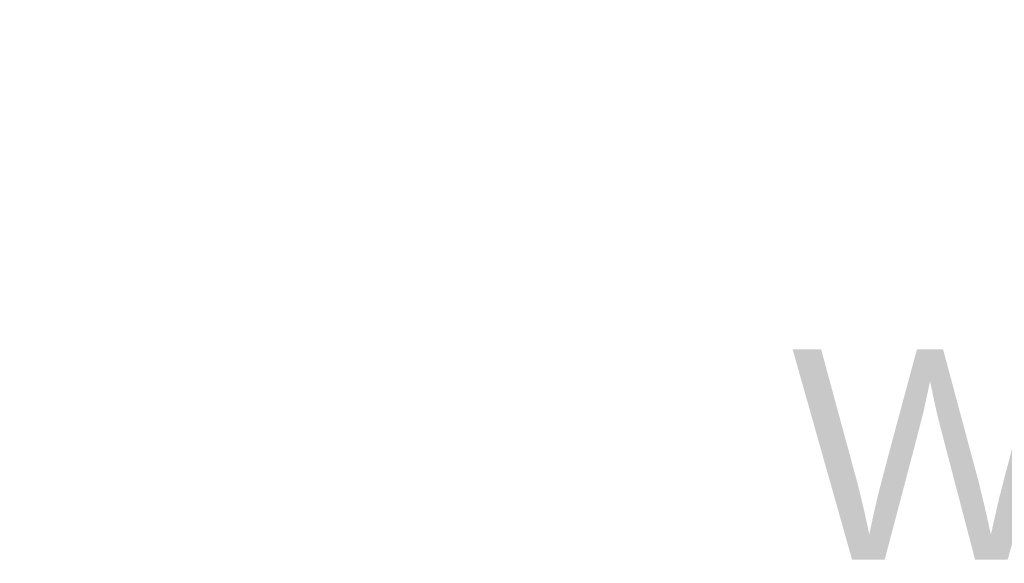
# Model space of a CAD drawing. Header units: millimetres. Extents: x -850 to 154668, y -80411 to 71019.
# Tile 111 of 236: x 20467 to 21593, y 46255 to 46877. Entities that reach past the tile are written whole.
import ezdxf
from ezdxf.enums import TextEntityAlignment as Align

# ---------------------------------------------------------------- set-up
doc = ezdxf.new("R2010")
doc.units = ezdxf.units.MM
doc.header["$MEASUREMENT"] = 0
doc.layers.add('New_Z Ruimtefuncties', color=7, linetype='Continuous')
doc.layers.add('New_Z Ruimtefuncties Zone tekst', color=7, linetype='Continuous')
doc.styles.add('GENERATED_STYLE_1', font='arial.ttf')
doc.styles.add('GENERATED_STYLE_2', font='arial.ttf')

# ---------------------------------------------------------------- blocks, each defined once
blk = doc.blocks.new('Verkeersruimte_0.44_25_1', base_point=(21396.4, 46743.1))
at = {"layer": 'New_Z Ruimtefuncties Zone tekst', "color": 2, "lineweight": 0}
for tag, height, style, p in [('DUMMY_938', 180, 'GENERATED_STYLE_1', (22225.1, 47308.8)), ('ROOM_NAME', 180, 'GENERATED_STYLE_1', (22225.1, 47267.7)), ('DUMMY_939', 180, 'GENERATED_STYLE_1', (22225.1, 46931.7)), ('ROOM_NUMBER', 180, 'GENERATED_STYLE_1', (22225.1, 46890.5)), ('stWallCovering', 240, 'GENERATED_STYLE_2', (22225.1, 46499.7))]:
    blk.add_attdef(tag, text='', height=height, dxfattribs=dict(at, style=style)).set_placement(p, align=Align.TOP_RIGHT)
at = {"layer": 'New_Z Ruimtefuncties Zone tekst', "color": 2, "lineweight": 0, "style": 'GENERATED_STYLE_2'}
blk.add_attdef('DUMMY_940', text='', height=240, dxfattribs=at).set_placement((20567.8, 46554.5), align=Align.TOP_LEFT)

msp = doc.modelspace()

# ---------------------------------------------------------------- block references
at = {"layer": 'New_Z Ruimtefuncties', "color": 2, "linetype": 'Continuous', "lineweight": 0}
msp.add_blockref('Verkeersruimte_0.44_25_1', (21396.4, 46743.1), dxfattribs=at).add_auto_attribs({'ROOM_NAME': 'Verkeersruimte', 'ROOM_NUMBER': '0.44', 'stWallCovering': 'W03b'})

doc.saveas('drawing.dxf')
